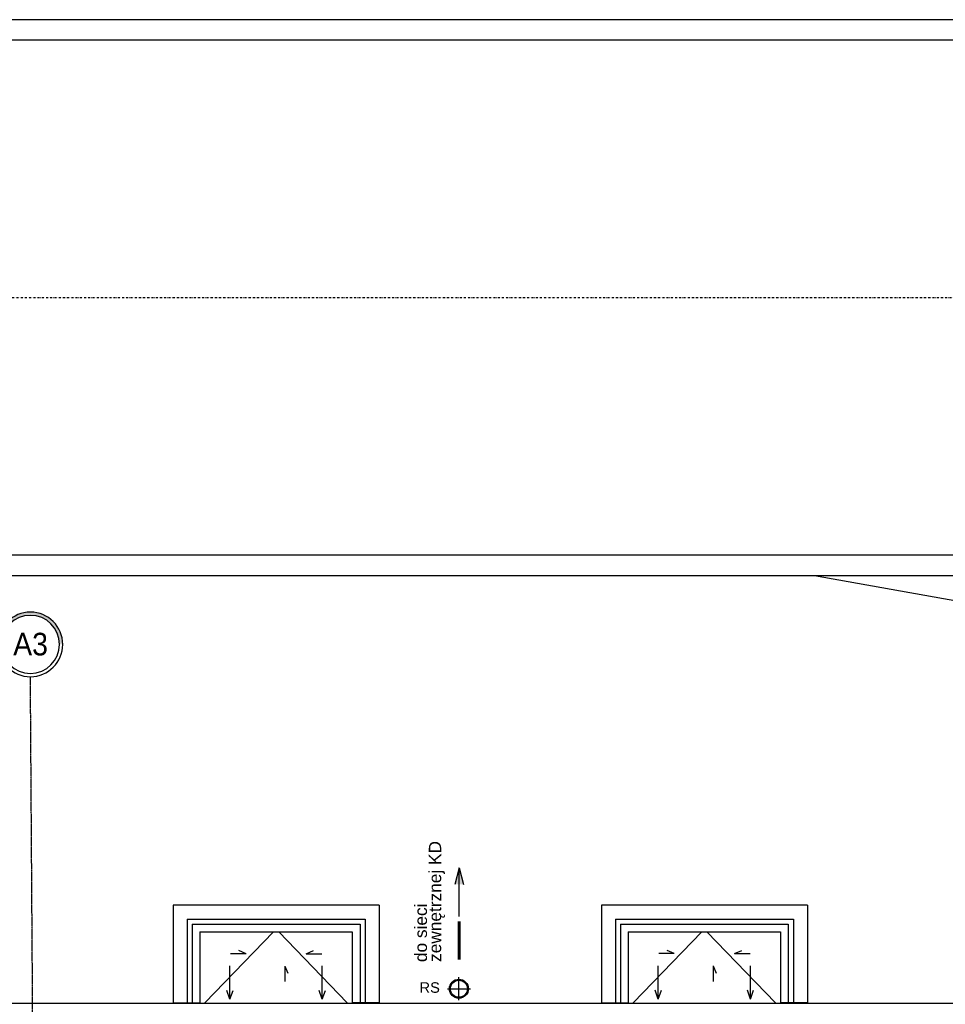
# Model space of a CAD drawing. Header units: inches. Extents: x -145354 to -97635, y 38777 to 78670.
# Tile 93 of 231: x -141666 to -140767, y 51668 to 52624. Entities that reach past the tile are written whole.
import ezdxf
from ezdxf.enums import TextEntityAlignment as Align

# ---------------------------------------------------------------- set-up
doc = ezdxf.new("R2010")
doc.units = ezdxf.units.IN
doc.header["$MEASUREMENT"] = 0
doc.linetypes.add('CENTER', pattern=[2, 1.25, -0.25, 0.25, -0.25])
doc.linetypes.add('DASHDOT', pattern=[1, 0.5, -0.25, 0, -0.25])
doc.layers.get('0').update_dxf_attribs({"color": 101})
for name, color, linetype in [('Cieniutko', 8, 'Continuous'), ('cokół_widok', 255, 'Continuous'), ('Ele-balustrada', 64, 'Continuous'), ('Ins-went-opis', 141, 'Continuous'), ('Ins-wod', 152, 'Continuous'), ('Ins-wod-opis', 155, 'Continuous'), ('Mkd-odpływy', 7, 'Continuous'), ('Os-osie glowne', 8, 'CENTER'), ('Os-osie-opis', 8, 'Continuous'), ('Pzt-chodniki', 8, 'Continuous'), ('Pzt-drogi-hatch', 253, 'Continuous'), ('Pzt-uksztaltowanie terenu', 80, 'Continuous'), ('studzienki_widok', 52, 'Continuous')]:
    doc.layers.add(name, color=color, linetype=linetype)
doc.styles.add('dwg_opis duży', font='ARIAL.TTF', dxfattribs={"width": 0.9})
doc.styles.add('TYTUL2', font='ARIAL.TTF')

# ---------------------------------------------------------------- blocks, each defined once
blk = doc.blocks.new('rura_spustowa')
at = {"layer": 'Ins-wod', "linetype": 'Continuous'}
for p, q in [((0, -11.25), (0, 11.25)), ((-11.25, 0), (11.25, 0))]:
    blk.add_line(p, q, dxfattribs=at)
at = {"layer": 'Ins-wod', "linetype": 'Continuous', "ltscale": 25}
for radius in [9.25, 8.25]:
    blk.add_circle((0, 0), radius, dxfattribs=at)
blk = doc.blocks.new('0630_STRZAŁKA')
at = {"ltscale": 0.5}
for points in [[(0, 0), (-3.03, -8.56)], [(0, 0), (0, -32.43)], [(0, 0), (3.03, -8.56)]]:
    blk.add_lwpolyline(points, dxfattribs=at)
blk = doc.blocks.new('_opis_osi_liczbowy')
blk.add_hatch(color=256).paths.add_polyline_path([(32, 32), (32, 28.8, -1), (32, -28.8), (32, -32, 1)])
for radius in [32, 28.8]:
    blk.add_circle((32, 0), radius)
at = {"style": 'dwg_opis duży', "width": 0.9}
blk.add_attdef('AXNAMEH', text='', height=22.4, rotation=90, dxfattribs=at).set_placement((32, 0), align=Align.MIDDLE_CENTER)
blk = doc.blocks.new('studzienka_widok')
at = {"layer": 'Ele-balustrada'}
for p, q in [((13.5, -186.5), (13.5, -13.5)), ((13.5, -13.5), (95, -13.5)), ((18.5, -181.5), (18.5, -18.5)), ((18.5, -18.5), (95, -18.5)), ((18.5, -181.5), (95, -181.5)), ((13.5, -186.5), (95, -186.5))]:
    blk.add_line(p, q, dxfattribs=at)
at = {"layer": 'studzienki_widok'}
for p, q in [((0, 0), (0, -200)), ((0, 0), (95, 0)), ((95, 0), (95, -26)), ((26, -174), (26, -26)), ((26, -26), (95, -26)), ((26, -174), (95, -174)), ((95, -200), (95, -174)), ((0, -200), (26, -200)), ((0, -200), (95, -200))]:
    blk.add_line(p, q, dxfattribs=at)
blk = doc.blocks.new('_vxkdjhgkljhkgjhk')
for q in [(14, 6), (30.2, 0)]:
    blk.add_line((0, 0), q)

msp = doc.modelspace()

# ---------------------------------------------------------------- hatches: boundary and pattern name
at = {"layer": 'Ins-wod'}
msp.add_hatch(color=256, dxfattribs=at).paths.add_polyline_path([(-141235.52, 51784.05), (-141243.86, 51784.05), (-141239.69, 51800.09)])

# ---------------------------------------------------------------- linework, layer by layer
at = {"layer": 'Cieniutko', "linetype": 'Continuous'}
for p, q in [((-141486.57, 51668.82), (-141419.9, 51737.89)), ((-141414.9, 51737.89), (-141348.23, 51668.82)), ((-141070.57, 51668.87), (-141003.9, 51737.94)), ((-140998.9, 51737.94), (-140932.23, 51668.87))]:
    msp.add_line(p, q, dxfattribs=at)
at = {"layer": 'cokół_widok'}
msp.add_line((-142818.93, 51668.7), (-139989.5, 51668.69), dxfattribs=at)
at = {"layer": 'Ins-wod'}
for p, q in [((-141239.69, 51800.09), (-141243.86, 51784.05)), ((-141239.69, 51752.86), (-141239.69, 51800.09)), ((-141239.69, 51800.09), (-141235.52, 51784.05))]:
    msp.add_line(p, q, dxfattribs=at)
at = {"layer": 'Mkd-odpływy', "const_width": 3}
msp.add_lwpolyline([(-141239.69, 51710.74), (-141239.69, 51748.09)], dxfattribs=at)
at = {"layer": 'Os-osie glowne'}
msp.add_line((-141628.68, 47893.27), (-141656.02, 51985.69), dxfattribs=at)
at = {"layer": 'Pzt-chodniki'}
for p, q in [((-138768.53, 52623.69), (-142703.84, 52623.69)), ((-138768.53, 52603.69), (-142703.84, 52603.69)), ((-139974.38, 52103.69), (-142783.84, 52103.69)), ((-139994.38, 52083.69), (-142336.78, 52083.69))]:
    msp.add_line(p, q, dxfattribs=at)
msp.add_lwpolyline([(-139994.38, 52083.69), (-142783.84, 52083.69, 0.414214), (-143283.84, 51583.69), (-143283.84, 48673.69)], format="xyb", dxfattribs=at)
at = {"layer": 'Pzt-drogi-hatch', "linetype": 'DASHDOT', "ltscale": 4}
msp.add_lwpolyline([(-137959.87, 50766.42), (-137959.87, 51503.69, 0.414214), (-138809.87, 52353.69), (-142703.84, 52353.69, 0.414214), (-143553.84, 51503.69), (-143553.84, 47333.55, 0.414215), (-142703.83, 46483.55), (-142355.98, 46483.55)], format="xyb", dxfattribs=at)
at = {"layer": 'Pzt-uksztaltowanie terenu'}
msp.add_line((-140348.76, 51986.36), (-140894.38, 52083.69), dxfattribs=at)

# ---------------------------------------------------------------- block references
at = {"rotation": 270}
for p in [(-141317.4, 51763.82), (-140901.4, 51763.87)]:
    msp.add_blockref('studzienka_widok', p, dxfattribs=at)
at = {"layer": 'Cieniutko', "linetype": 'Continuous', "yscale": 0.5, "zscale": 0.5}
for p, xscale in [((-141446.63, 51716.71), -0.5), ((-141388.17, 51716.71), 0.5), ((-141030.63, 51716.76), -0.5), ((-140972.17, 51716.76), 0.5)]:
    msp.add_blockref('_vxkdjhgkljhkgjhk', p, dxfattribs=dict(at, xscale=xscale))
at = {"layer": 'Cieniutko', "linetype": 'Continuous', "xscale": 0.5, "yscale": 0.5, "zscale": 0.5, "rotation": 270}
for p in [(-141408.88, 51704.74), (-140992.88, 51704.79)]:
    msp.add_blockref('_vxkdjhgkljhkgjhk', p, dxfattribs=at)
at = {"layer": 'Ins-went-opis', "rotation": 180}
for p in [(-141462.19, 51672.51), (-141046.19, 51672.56)]:
    msp.add_blockref('0630_STRZAŁKA', p, dxfattribs=at)
at = {"layer": 'Ins-went-opis', "xscale": -1, "rotation": 180}
for p in [(-141372.61, 51672.51), (-140956.61, 51672.56)]:
    msp.add_blockref('0630_STRZAŁKA', p, dxfattribs=at)
at = {"layer": 'Ins-wod'}
msp.add_blockref('rura_spustowa', (-141239.84, 51682.66), dxfattribs=at)
at = {"layer": 'Os-osie-opis'}
ref = msp.add_blockref('_opis_osi_liczbowy', (-141656.02, 51985.69), dxfattribs=dict(at, xscale=-0.9799999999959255, yscale=0.9799999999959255, zscale=0.9799999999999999, rotation=270))
ref.add_attrib('AXNAMEH', 'A3', dxfattribs={"layer": '0', "height": 21.952, "style": 'dwg_opis duży', "width": 0.9}).set_placement((-141655.87, 52017.34), align=Align.MIDDLE_CENTER)

# ---------------------------------------------------------------- texts
at = {"layer": 'Ins-wod', "style": 'TYTUL2'}
for s, p in [('zewnętrznej KD', (-141257.07, 51708.73, 0)), ('do sieci ', (-141270.86, 51708.57, 0))]:
    msp.add_text(s, height=12, rotation=90, dxfattribs=at).set_placement(p)
at = {"layer": 'Ins-wod-opis', "style": 'TYTUL2'}
msp.add_text('RS', height=10.212, dxfattribs=at).set_placement((-141268.25, 51683.86), align=Align.MIDDLE)

doc.saveas('drawing.dxf')
